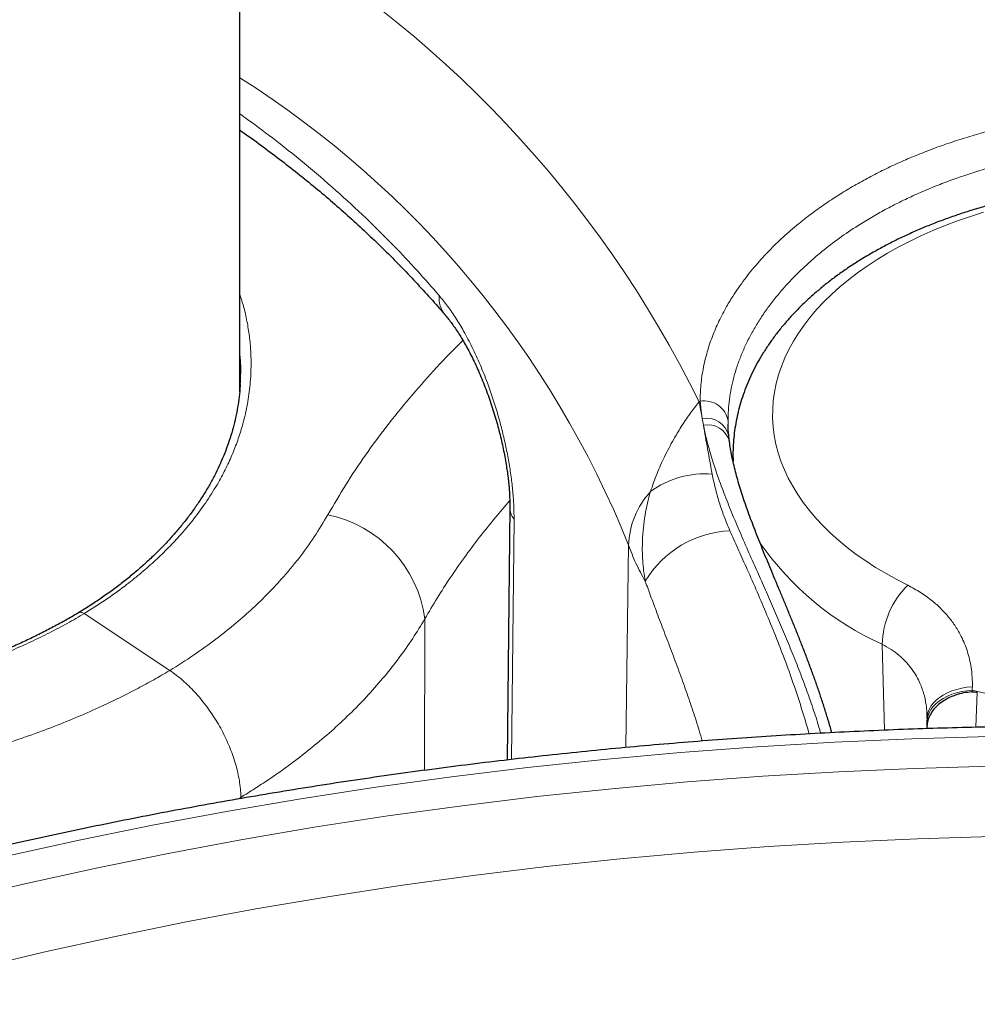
# Model space of a CAD drawing. Header units: millimetres. Extents: x 8 to 1352, y 12 to 1248.
# Tile 69 of 119: x 1272 to 1291, y 164 to 183. Entities that reach past the tile are written whole.
import ezdxf

# ---------------------------------------------------------------- set-up
doc = ezdxf.new("R2010")
doc.units = ezdxf.units.MM

msp = doc.modelspace()

# ---------------------------------------------------------------- linework, layer by layer
at = {"color": 7, "linetype": 'Continuous', "lineweight": 30}
for p, q in [((1276.605, 175.818), (1276.605, 401.051)), ((1286.177, 175.168), (1286.176, 175.181)), ((1286.272, 174.479), (1286.273, 174.449)), ((1281.899, 173.554), (1281.845, 168.603)), ((1290.072, 169.486), (1290.072, 169.421)), ((1290.074, 169.42), (1290.072, 169.356)), ((1290.07, 169.257), (1290.069, 169.217))]:
    msp.add_line(p, q, dxfattribs=at)
at = {"color": 252, "linetype": 'Continuous', "lineweight": 0}
for p, q in [((1276.61, 176.537), (1276.605, 176.594)), ((1285.627, 175.633), (1285.607, 175.62)), ((1285.669, 175.292), (1285.692, 175.162)), ((1286.176, 175.181), (1286.174, 175.245)), ((1281.929, 168.612), (1281.981, 173.322)), ((1284.172, 168.846), (1284.226, 172.814)), ((1273.559, 171.472), (1275.234, 170.357)), ((1280.233, 171.37), (1280.226, 168.4)), ((1289.241, 169.186), (1289.194, 170.869)), ((1291.059, 169.929), (1291.03, 169.244)), ((1276.566, 167.836), (1276.627, 167.871))]:
    msp.add_line(p, q, dxfattribs=at)
at = {"color": 252, "linetype": 'Continuous', "lineweight": 0, "flags": 128}
for points in [[(1291.181, 179.336), (1290.924, 179.254), (1290.672, 179.166), (1290.427, 179.073), (1290.187, 178.975), (1289.954, 178.871), (1289.728, 178.762), (1289.509, 178.649), (1289.298, 178.53), (1289.094, 178.407), (1288.899, 178.28), (1288.712, 178.148), (1288.535, 178.012), (1288.366, 177.873), (1288.206, 177.729), (1288.056, 177.583), (1287.915, 177.433), (1287.785, 177.28), (1287.665, 177.124), (1287.554, 176.966), (1287.455, 176.806), (1287.366, 176.644), (1287.288, 176.479), (1287.22, 176.314), (1287.164, 176.146), (1287.118, 175.978), (1287.084, 175.809), (1287.061, 175.639), (1287.049, 175.469), (1287.048, 175.299), (1287.059, 175.129), (1287.08, 174.96), (1287.113, 174.791), (1287.157, 174.623), (1287.212, 174.456), (1287.278, 174.291), (1287.355, 174.127), (1287.442, 173.966), (1287.54, 173.806), (1287.649, 173.649), (1287.768, 173.494), (1287.897, 173.342), (1288.036, 173.193), (1288.185, 173.047), (1288.343, 172.905), (1288.511, 172.767), (1288.688, 172.632), (1288.873, 172.502), (1289.067, 172.376), (1289.27, 172.254), (1289.48, 172.137), (1289.698, 172.025)], [(1286.274, 174.418), (1286.272, 174.475), (1286.272, 174.479)], [(1290.96, 169.97), (1290.856, 169.961), (1290.753, 169.944), (1290.654, 169.92), (1290.56, 169.89), (1290.472, 169.853), (1290.391, 169.811), (1290.317, 169.763), (1290.252, 169.71), (1290.196, 169.653), (1290.149, 169.592), (1290.114, 169.529), (1290.089, 169.463), (1290.075, 169.395), (1290.072, 169.356)], [(1290.962, 170.037), (1290.857, 170.027), (1290.755, 170.01), (1290.656, 169.986), (1290.562, 169.956), (1290.474, 169.919), (1290.392, 169.876), (1290.318, 169.828), (1290.253, 169.775), (1290.197, 169.718), (1290.151, 169.657), (1290.115, 169.593), (1290.09, 169.527), (1290.077, 169.46), (1290.074, 169.421)], [(1290.962, 170.037), (1290.962, 170.028), (1290.961, 170.02), (1290.961, 170.012), (1290.961, 170.003), (1290.961, 169.995), (1290.961, 169.987), (1290.96, 169.979), (1290.96, 169.97)], [(1294.326, 169.081), (1292.808, 169.084), (1291.29, 169.063), (1289.774, 169.02), (1288.259, 168.953), (1286.748, 168.863), (1285.241, 168.75), (1283.739, 168.615), (1282.243, 168.456), (1280.755, 168.275), (1279.275, 168.071), (1277.805, 167.845), (1276.344, 167.596), (1274.895, 167.326), (1273.459, 167.033), (1272.035, 166.719)], [(1271.011, 165.847), (1272.395, 166.177), (1273.794, 166.486), (1275.206, 166.774), (1276.63, 167.04), (1278.065, 167.284), (1279.51, 167.506), (1280.965, 167.706), (1282.427, 167.885), (1283.897, 168.04), (1285.373, 168.174), (1286.854, 168.284), (1288.339, 168.373), (1289.828, 168.438), (1291.318, 168.481), (1292.81, 168.501), (1294.301, 168.499)], [(1294.283, 167.118), (1292.817, 167.121), (1291.352, 167.101), (1289.888, 167.059), (1288.425, 166.994), (1286.966, 166.907), (1285.511, 166.799), (1284.061, 166.668), (1282.617, 166.515), (1281.18, 166.34), (1279.751, 166.143), (1278.331, 165.924), (1276.921, 165.684), (1275.522, 165.423), (1274.135, 165.141), (1272.761, 164.837), (1271.401, 164.513)]]:
    msp.add_lwpolyline(points, dxfattribs=at)
at = {"color": 252, "linetype": 'Continuous', "lineweight": 0}
for centre, radius, start, end in [((1265.728, 165.86), 22.145, 26.1506, 60.5852), ((1266.207, 165.569), 19.42, 21.9029, 57.6285), ((1281.04, 177.656), 0.528, 174.9727, 219.0257), ((1285.709, 175.169), 0.471, 9.2428, 99.9792), ((1285.753, 174.853), 0.447, 13.3402, 100.9131), ((1285.778, 174.732), 0.438, 15.2367, 101.3261), ((1285.722, 172.398), 1.812, 85.5035, 126.1201), ((1285.88, 172.749), 1.656, 137.7838, 177.7656), ((1282.276, 173.557), 0.378, 180.1444, 218.4549), ((1277.845, 171.05), 2.409, 7.6408, 78.2973), ((1286.299, 171.059), 2.037, 92.4674, 149.0434), ((1291.628, 176.238), 5.895, 214.9764, 245.6085), ((1290.88, 170.822), 1.687, 134.5086, 178.3939), ((1294.587, 185.274), 15.728, 256.6686, 282.259)]:
    msp.add_arc(centre, radius, start, end, dxfattribs=at)
at = {"color": 7, "linetype": 'Continuous', "lineweight": 30}
for points, knots in [([(1305.026, 176.127), (1304.998, 176.208), (1304.916, 176.438), (1304.775, 176.815), (1304.599, 177.258), (1304.413, 177.699), (1304.217, 178.138), (1304.011, 178.576), (1303.795, 179.013), (1303.57, 179.447), (1303.335, 179.88), (1303.09, 180.311), (1302.835, 180.739), (1302.571, 181.166), (1302.297, 181.591), (1302.013, 182.013), (1301.72, 182.433), (1301.418, 182.85), (1301.106, 183.265), (1300.785, 183.677), (1300.454, 184.087), (1300.114, 184.493), (1299.765, 184.897), (1299.407, 185.298), (1299.04, 185.696), (1298.664, 186.091), (1298.279, 186.482), (1297.886, 186.87), (1297.483, 187.255), (1297.072, 187.637), (1296.653, 188.015), (1296.225, 188.389), (1295.788, 188.76), (1295.344, 189.127), (1294.891, 189.49), (1294.43, 189.85), (1293.961, 190.206), (1293.484, 190.557), (1292.999, 190.905), (1292.506, 191.248), (1292.006, 191.588), (1291.499, 191.923), (1290.984, 192.254), (1290.461, 192.58), (1289.931, 192.903), (1289.394, 193.22), (1288.851, 193.534), (1288.3, 193.843), (1287.742, 194.147), (1287.178, 194.447), (1286.607, 194.742), (1286.029, 195.032), (1285.445, 195.318), (1284.855, 195.598), (1284.258, 195.874), (1283.656, 196.145), (1283.047, 196.412), (1282.433, 196.673), (1281.812, 196.929), (1281.186, 197.18), (1280.555, 197.426), (1279.918, 197.667), (1279.276, 197.903), (1278.629, 198.133), (1277.976, 198.359), (1277.318, 198.578), (1276.861, 198.728), (1276.622, 198.803), (1276.605, 198.809)], [0, 0, 0, 0, 0.008307, 0.023475, 0.038654, 0.053851, 0.069064, 0.084296, 0.099544, 0.114811, 0.130095, 0.145396, 0.160714, 0.176049, 0.191401, 0.206768, 0.222151, 0.237548, 0.25296, 0.268385, 0.283823, 0.299274, 0.314736, 0.330209, 0.345692, 0.361185, 0.376687, 0.392197, 0.407715, 0.423239, 0.43877, 0.454307, 0.469848, 0.485395, 0.500945, 0.516499, 0.532056, 0.547616, 0.563178, 0.578742, 0.594307, 0.609874, 0.625441, 0.641009, 0.656577, 0.672146, 0.687714, 0.703281, 0.718848, 0.734414, 0.749979, 0.765543, 0.781105, 0.796667, 0.812227, 0.827785, 0.843342, 0.858897, 0.87445, 0.890002, 0.905552, 0.9211, 0.936647, 0.952192, 0.967734, 0.983275, 0.998815, 1, 1, 1, 1]), ([(1276.605, 180.946), (1276.618, 180.937), (1276.759, 180.84), (1277.019, 180.65), (1277.384, 180.377), (1277.741, 180.099), (1278.088, 179.817), (1278.428, 179.529), (1278.76, 179.237), (1279.085, 178.938), (1279.403, 178.633), (1279.713, 178.324), (1280.015, 178.009), (1280.308, 177.69), (1280.513, 177.461), (1280.618, 177.337), (1280.63, 177.322)], [0, 0, 0, 0, 0.0087324, 0.0903259, 0.1718659, 0.2532721, 0.3344728, 0.4154418, 0.4967271, 0.5784256, 0.6603076, 0.7423324, 0.8244585, 0.9066443, 0.9888482, 1, 1, 1, 1]), ([(1303.043, 174.928), (1303.041, 174.96), (1303.034, 175.055), (1303.012, 175.211), (1302.978, 175.397), (1302.933, 175.582), (1302.878, 175.765), (1302.814, 175.947), (1302.74, 176.127), (1302.655, 176.306), (1302.562, 176.482), (1302.458, 176.657), (1302.344, 176.829), (1302.221, 176.998), (1302.088, 177.165), (1301.946, 177.328), (1301.795, 177.488), (1301.634, 177.645), (1301.465, 177.797), (1301.287, 177.945), (1301.1, 178.09), (1300.906, 178.229), (1300.704, 178.364), (1300.495, 178.494), (1300.278, 178.618), (1300.055, 178.738), (1299.826, 178.852), (1299.591, 178.961), (1299.349, 179.064), (1299.103, 179.162), (1298.851, 179.254), (1298.595, 179.34), (1298.334, 179.421), (1298.069, 179.495), (1297.8, 179.564), (1297.528, 179.627), (1297.253, 179.684), (1296.974, 179.735), (1296.693, 179.78), (1296.41, 179.819), (1296.125, 179.851), (1295.838, 179.878), (1295.55, 179.899), (1295.261, 179.913), (1294.971, 179.921), (1294.681, 179.923), (1294.391, 179.919), (1294.101, 179.909), (1293.812, 179.893), (1293.524, 179.87), (1293.237, 179.842), (1292.952, 179.807), (1292.669, 179.767), (1292.387, 179.72), (1292.109, 179.667), (1291.833, 179.609), (1291.56, 179.544), (1291.291, 179.473), (1291.026, 179.397), (1290.764, 179.315), (1290.507, 179.227), (1290.255, 179.134), (1290.008, 179.034), (1289.766, 178.929), (1289.529, 178.819), (1289.299, 178.703), (1289.074, 178.582), (1288.857, 178.456), (1288.645, 178.324), (1288.441, 178.187), (1288.245, 178.046), (1288.056, 177.899), (1287.876, 177.748), (1287.704, 177.593), (1287.54, 177.433), (1287.386, 177.27), (1287.241, 177.102), (1287.105, 176.932), (1286.98, 176.758), (1286.864, 176.581), (1286.758, 176.402), (1286.663, 176.221), (1286.578, 176.038), (1286.504, 175.853), (1286.439, 175.667), (1286.385, 175.481), (1286.342, 175.293), (1286.308, 175.105), (1286.285, 174.917), (1286.272, 174.729), (1286.269, 174.582), (1286.272, 174.499), (1286.273, 174.478)], [0, 0, 0, 0, 0.005403, 0.0158284, 0.0262723, 0.0367472, 0.047265, 0.0578366, 0.0684714, 0.0791775, 0.0899608, 0.1008255, 0.1117734, 0.1228044, 0.1339159, 0.1451036, 0.1563617, 0.1676827, 0.1790586, 0.1904808, 0.2019408, 0.2134303, 0.2249417, 0.2364682, 0.2480037, 0.2595432, 0.2710814, 0.2826152, 0.2941422, 0.3056608, 0.3171698, 0.3286685, 0.3401566, 0.351634, 0.3631009, 0.3745578, 0.3860052, 0.3974438, 0.4088744, 0.4202978, 0.4317149, 0.4431267, 0.4545341, 0.4659382, 0.4773399, 0.4887403, 0.5001405, 0.5115412, 0.5229434, 0.5343481, 0.5457563, 0.557169, 0.5685873, 0.5800123, 0.5914448, 0.6028858, 0.6143364, 0.6257972, 0.6372692, 0.648753, 0.6602491, 0.6717579, 0.6832795, 0.6948139, 0.7063606, 0.7179186, 0.7294866, 0.7410625, 0.7526436, 0.7642256, 0.775803, 0.7873702, 0.7989204, 0.8104459, 0.8219382, 0.8333882, 0.8447866, 0.8561243, 0.8673927, 0.8785846, 0.8896942, 0.9007177, 0.9116535, 0.9225024, 0.9332677, 0.9439546, 0.9545706, 0.9651249, 0.975628, 0.9860918, 0.9965287, 1, 1, 1, 1]), ([(1280.629, 177.322), (1280.636, 177.314), (1280.664, 177.283), (1280.714, 177.219), (1280.78, 177.13), (1280.849, 177.031), (1280.918, 176.924), (1280.989, 176.807), (1281.059, 176.683), (1281.13, 176.55), (1281.199, 176.41), (1281.267, 176.264), (1281.333, 176.112), (1281.396, 175.955), (1281.457, 175.794), (1281.515, 175.631), (1281.568, 175.466), (1281.619, 175.301), (1281.665, 175.138), (1281.706, 174.976), (1281.744, 174.817), (1281.777, 174.661), (1281.806, 174.509), (1281.83, 174.367), (1281.85, 174.232), (1281.867, 174.104), (1281.88, 173.978), (1281.889, 173.858), (1281.895, 173.745), (1281.898, 173.643), (1281.898, 173.583), (1281.898, 173.556)], [0, 0, 0, 0, 0.011802, 0.046344, 0.081699, 0.117836, 0.154703, 0.192231, 0.23034, 0.26894, 0.307934, 0.347223, 0.386711, 0.426304, 0.46591, 0.504859, 0.543807, 0.582091, 0.619628, 0.656376, 0.692329, 0.727507, 0.761962, 0.795764, 0.825281, 0.85613, 0.886677, 0.916867, 0.94662, 0.975854, 1, 1, 1, 1]), ([(1276.615, 175.954), (1276.619, 176.033), (1276.627, 176.207), (1276.624, 176.401), (1276.612, 176.516), (1276.61, 176.537)], [0, 0, 0, 0, 0.407567, 0.892677, 1, 1, 1, 1]), ([(1276.615, 175.962), (1276.612, 175.916), (1276.605, 175.801), (1276.582, 175.618), (1276.548, 175.415), (1276.504, 175.213), (1276.45, 175.013), (1276.386, 174.814), (1276.313, 174.615), (1276.229, 174.418), (1276.136, 174.222), (1276.033, 174.027), (1275.92, 173.835), (1275.799, 173.646), (1275.669, 173.461), (1275.53, 173.278), (1275.382, 173.097), (1275.225, 172.919), (1275.06, 172.745), (1274.886, 172.574), (1274.703, 172.406), (1274.511, 172.241), (1274.312, 172.081), (1274.105, 171.925), (1273.891, 171.773), (1273.672, 171.627), (1273.522, 171.534), (1273.448, 171.488)], [0, 0, 0, 0, 0.028261, 0.069442, 0.110533, 0.151448, 0.19214, 0.232783, 0.273541, 0.314416, 0.35534, 0.396233, 0.437016, 0.477622, 0.517993, 0.558203, 0.59871, 0.639087, 0.679393, 0.719687, 0.760021, 0.800444, 0.840981, 0.881097, 0.921243, 0.96159, 1, 1, 1, 1]), ([(1273.449, 171.489), (1273.444, 171.486), (1273.363, 171.436), (1273.198, 171.342), (1272.954, 171.208), (1272.702, 171.079), (1272.446, 170.954), (1272.183, 170.835), (1271.915, 170.72), (1271.641, 170.609), (1271.36, 170.503), (1271.073, 170.402), (1270.782, 170.305), (1270.485, 170.214), (1270.185, 170.128), (1269.881, 170.047), (1269.573, 169.972), (1269.262, 169.902), (1268.947, 169.838), (1268.63, 169.779), (1268.31, 169.726), (1267.987, 169.678), (1267.661, 169.636), (1267.333, 169.6), (1267.003, 169.57), (1266.673, 169.545), (1266.342, 169.526), (1266.009, 169.513), (1265.676, 169.506), (1265.343, 169.505), (1265.012, 169.509), (1264.681, 169.519), (1264.352, 169.536), (1264.023, 169.558), (1263.694, 169.586), (1263.366, 169.619), (1263.04, 169.659), (1262.718, 169.704), (1262.399, 169.755), (1262.085, 169.811), (1261.773, 169.872), (1261.464, 169.939), (1261.159, 170.012), (1260.858, 170.09), (1260.561, 170.173), (1260.269, 170.262), (1259.981, 170.356), (1259.698, 170.455), (1259.42, 170.559), (1259.15, 170.668), (1258.885, 170.781), (1258.627, 170.898), (1258.374, 171.021), (1258.129, 171.147), (1257.89, 171.278), (1257.658, 171.413), (1257.434, 171.552), (1257.217, 171.695), (1257.007, 171.842), (1256.804, 171.993), (1256.609, 172.148), (1256.424, 172.305), (1256.248, 172.464), (1256.08, 172.626), (1255.921, 172.791), (1255.77, 172.96), (1255.628, 173.131), (1255.494, 173.305), (1255.37, 173.481), (1255.255, 173.659), (1255.15, 173.84), (1255.053, 174.022), (1254.967, 174.205), (1254.89, 174.39), (1254.823, 174.575), (1254.766, 174.762), (1254.718, 174.951), (1254.68, 175.14), (1254.653, 175.321), (1254.643, 175.438), (1254.639, 175.492)], [0, 0, 0, 0, 0.000758, 0.013787, 0.026835, 0.039864, 0.052837, 0.065732, 0.078614, 0.091584, 0.104585, 0.117606, 0.130635, 0.143658, 0.156665, 0.16964, 0.182574, 0.195569, 0.208534, 0.221485, 0.234443, 0.247417, 0.260427, 0.273485, 0.286469, 0.299434, 0.312444, 0.32548, 0.338521, 0.351543, 0.364525, 0.377459, 0.39039, 0.403368, 0.416406, 0.429477, 0.442549, 0.455588, 0.468564, 0.481456, 0.494388, 0.507385, 0.520352, 0.53331, 0.546274, 0.559259, 0.572283, 0.585343, 0.598318, 0.611274, 0.624223, 0.637172, 0.650124, 0.663082, 0.676053, 0.689046, 0.701946, 0.714911, 0.727936, 0.740988, 0.754032, 0.767026, 0.77994, 0.792763, 0.805731, 0.818733, 0.831748, 0.844775, 0.857816, 0.870873, 0.883948, 0.897017, 0.910116, 0.92319, 0.936266, 0.949359, 0.962485, 0.975659, 0.988896, 1, 1, 1, 1]), ([(1286.19, 174.957), (1286.187, 174.981), (1286.18, 175.051), (1286.175, 175.126), (1286.175, 175.174), (1286.175, 175.18)], [0, 0, 0, 0, 0.307009, 0.913381, 1, 1, 1, 1]), ([(1286.201, 174.848), (1286.199, 174.862), (1286.194, 174.899), (1286.191, 174.934), (1286.189, 174.957)], [0, 0, 0, 0, 0.369248, 1, 1, 1, 1]), ([(1288.206, 169.137), (1288.202, 169.152), (1288.179, 169.241), (1288.13, 169.406), (1288.061, 169.631), (1287.987, 169.857), (1287.91, 170.083), (1287.829, 170.309), (1287.745, 170.534), (1287.66, 170.758), (1287.573, 170.98), (1287.485, 171.199), (1287.397, 171.415), (1287.309, 171.628), (1287.222, 171.838), (1287.136, 172.043), (1287.052, 172.243), (1286.971, 172.439), (1286.891, 172.632), (1286.814, 172.823), (1286.739, 173.011), (1286.667, 173.196), (1286.6, 173.376), (1286.537, 173.551), (1286.478, 173.722), (1286.424, 173.888), (1286.375, 174.051), (1286.33, 174.211), (1286.291, 174.367), (1286.256, 174.519), (1286.228, 174.666), (1286.21, 174.776), (1286.203, 174.834), (1286.202, 174.848)], [0, 0, 0, 0, 0.00716, 0.042961, 0.078807, 0.11465, 0.150445, 0.186147, 0.221709, 0.257087, 0.292237, 0.327118, 0.361696, 0.395942, 0.429834, 0.463358, 0.496489, 0.528794, 0.561677, 0.594594, 0.6275, 0.660348, 0.693088, 0.725668, 0.758034, 0.790267, 0.823028, 0.856026, 0.889252, 0.922688, 0.956318, 0.990125, 1, 1, 1, 1]), ([(1290.952, 169.938), (1290.898, 169.932), (1290.788, 169.92), (1290.632, 169.877), (1290.487, 169.817), (1290.359, 169.74), (1290.251, 169.648), (1290.165, 169.546), (1290.106, 169.434), (1290.075, 169.336), (1290.073, 169.277), (1290.072, 169.257)], [0, 0, 0, 0, 0.115362, 0.234083, 0.349441, 0.468119, 0.58399, 0.703159, 0.820152, 0.940458, 1, 1, 1, 1]), ([(1290.952, 169.938), (1290.97, 169.938), (1291.007, 169.939), (1291.041, 169.933), (1291.059, 169.929)], [0, 0, 0, 0, 0.491168, 1, 1, 1, 1]), ([(1294.342, 169.268), (1294.206, 169.269), (1293.815, 169.272), (1293.166, 169.273), (1292.397, 169.268), (1291.627, 169.258), (1290.858, 169.241), (1290.089, 169.219), (1289.321, 169.191), (1288.553, 169.156), (1287.786, 169.116), (1287.019, 169.071), (1286.254, 169.019), (1285.49, 168.961), (1284.727, 168.898), (1283.966, 168.829), (1283.206, 168.753), (1282.447, 168.673), (1281.691, 168.586), (1280.936, 168.493), (1280.183, 168.395), (1279.433, 168.291), (1278.684, 168.182), (1277.939, 168.066), (1277.195, 167.945), (1276.455, 167.818), (1275.717, 167.686), (1274.982, 167.548), (1274.25, 167.404), (1273.521, 167.255), (1272.795, 167.1), (1272.073, 166.94), (1271.354, 166.774), (1270.639, 166.602), (1269.928, 166.426), (1269.221, 166.243), (1268.517, 166.056), (1267.818, 165.863), (1267.123, 165.664), (1266.432, 165.461), (1265.746, 165.252), (1265.065, 165.037), (1264.388, 164.818), (1263.716, 164.593), (1263.048, 164.364), (1262.386, 164.129), (1261.729, 163.889), (1261.078, 163.644), (1260.431, 163.394), (1259.791, 163.139), (1259.155, 162.879), (1258.526, 162.615), (1257.902, 162.345), (1257.284, 162.071), (1256.673, 161.792), (1256.067, 161.508), (1255.468, 161.22), (1254.875, 160.927), (1254.288, 160.629), (1253.708, 160.327), (1253.135, 160.021), (1252.568, 159.71), (1252.008, 159.394), (1251.455, 159.075), (1250.909, 158.751), (1250.371, 158.423), (1249.839, 158.091), (1249.315, 157.754), (1248.798, 157.414), (1248.289, 157.069), (1247.787, 156.721), (1247.293, 156.369), (1246.807, 156.013), (1246.329, 155.653), (1245.858, 155.29), (1245.396, 154.922), (1244.942, 154.552), (1244.496, 154.177), (1244.058, 153.8), (1243.628, 153.419), (1243.207, 153.034), (1242.795, 152.646), (1242.391, 152.256), (1241.996, 151.862), (1241.609, 151.464), (1241.232, 151.064), (1240.863, 150.661), (1240.503, 150.256), (1240.152, 149.847), (1239.81, 149.436), (1239.478, 149.022), (1239.154, 148.605), (1238.84, 148.186), (1238.535, 147.765), (1238.24, 147.341), (1237.954, 146.915), (1237.677, 146.487), (1237.41, 146.057), (1237.153, 145.625), (1236.905, 145.191), (1236.667, 144.755), (1236.438, 144.318), (1236.22, 143.879), (1236.011, 143.438), (1235.812, 142.995), (1235.622, 142.552), (1235.443, 142.107), (1235.273, 141.66), (1235.114, 141.213), (1234.964, 140.764), (1234.824, 140.315), (1234.695, 139.864), (1234.575, 139.413), (1234.465, 138.961), (1234.365, 138.508), (1234.276, 138.054), (1234.196, 137.6), (1234.126, 137.146), (1234.067, 136.691), (1234.017, 136.236), (1233.978, 135.781), (1233.948, 135.325), (1233.929, 134.869), (1233.92, 134.414), (1233.918, 134.088), (1233.923, 133.914), (1233.923, 133.892)], [0, 0, 0, 0, 0.004305, 0.012471, 0.020636, 0.028802, 0.036968, 0.045134, 0.0533, 0.061465, 0.069631, 0.077797, 0.085963, 0.09413, 0.102296, 0.110463, 0.118629, 0.126796, 0.134963, 0.14313, 0.151297, 0.159465, 0.167633, 0.175801, 0.183969, 0.192138, 0.200306, 0.208475, 0.216645, 0.224815, 0.232985, 0.241155, 0.249326, 0.257497, 0.265668, 0.27384, 0.282013, 0.290185, 0.298358, 0.306532, 0.314706, 0.32288, 0.331055, 0.339231, 0.347406, 0.355583, 0.363759, 0.371937, 0.380114, 0.388292, 0.396471, 0.40465, 0.41283, 0.42101, 0.42919, 0.437371, 0.445553, 0.453734, 0.461917, 0.470099, 0.478282, 0.486466, 0.494649, 0.502833, 0.511018, 0.519202, 0.527387, 0.535572, 0.543757, 0.551941, 0.560126, 0.568311, 0.576496, 0.58468, 0.592864, 0.601047, 0.60923, 0.617413, 0.625594, 0.633775, 0.641954, 0.650133, 0.65831, 0.666486, 0.67466, 0.682833, 0.691004, 0.699172, 0.707339, 0.715503, 0.723664, 0.731823, 0.739978, 0.748131, 0.75628, 0.764426, 0.772568, 0.780707, 0.788841, 0.796971, 0.805097, 0.813218, 0.821335, 0.829448, 0.837555, 0.845658, 0.853756, 0.86185, 0.869939, 0.878022, 0.886102, 0.894177, 0.902247, 0.910313, 0.918376, 0.926434, 0.934489, 0.942541, 0.95059, 0.958636, 0.96668, 0.974722, 0.982763, 0.990802, 0.998841, 1, 1, 1, 1]), ([(1290.072, 169.356), (1290.072, 169.35), (1290.071, 169.317), (1290.071, 169.281), (1290.07, 169.251)], [0, 0, 0, 0, 0.157258, 1, 1, 1, 1])]:
    msp.add_open_spline(points, degree=3, knots=knots, dxfattribs=at)
at = {"color": 252, "linetype": 'Continuous', "lineweight": 0}
for points, knots in [([(1302.667, 178.483), (1302.595, 178.562), (1302.45, 178.721), (1302.208, 178.952), (1301.946, 179.177), (1301.663, 179.395), (1301.359, 179.606), (1301.029, 179.813), (1300.674, 180.013), (1300.291, 180.206), (1299.872, 180.395), (1299.415, 180.577), (1298.972, 180.73), (1298.538, 180.862), (1298.116, 180.975), (1297.648, 181.081), (1297.149, 181.176), (1296.617, 181.256), (1296.114, 181.311), (1295.632, 181.348), (1295.171, 181.368), (1294.67, 181.373), (1294.145, 181.36), (1293.597, 181.325), (1293.091, 181.272), (1292.594, 181.203), (1292.107, 181.118), (1291.63, 181.014), (1291.218, 180.909), (1290.868, 180.808), (1290.523, 180.697), (1290.183, 180.577), (1289.854, 180.448), (1289.537, 180.312), (1289.233, 180.17), (1288.936, 180.018), (1288.648, 179.859), (1288.367, 179.69), (1288.097, 179.513), (1287.837, 179.329), (1287.565, 179.119), (1287.286, 178.881), (1287.008, 178.615), (1286.741, 178.328), (1286.49, 178.018), (1286.285, 177.723), (1286.115, 177.437), (1285.974, 177.162), (1285.849, 176.862), (1285.746, 176.545), (1285.672, 176.212), (1285.632, 175.903), (1285.629, 175.711), (1285.627, 175.633)], [0, 0, 0, 0, 0.019087, 0.038186, 0.057272, 0.076706, 0.096153, 0.115587, 0.136383, 0.157195, 0.177991, 0.201834, 0.225676, 0.241746, 0.262529, 0.283328, 0.304111, 0.327937, 0.351763, 0.367821, 0.388632, 0.409459, 0.43027, 0.454128, 0.477987, 0.494067, 0.517446, 0.540826, 0.55666, 0.572494, 0.588557, 0.60462, 0.620757, 0.636318, 0.651945, 0.667573, 0.683424, 0.699275, 0.715355, 0.731435, 0.747588, 0.768411, 0.78925, 0.810073, 0.833943, 0.857813, 0.8739, 0.894685, 0.915485, 0.936269, 0.960102, 0.983934, 1, 1, 1, 1]), ([(1276.605, 181.263), (1276.659, 181.225), (1276.902, 181.054), (1277.354, 180.71), (1277.957, 180.227), (1278.57, 179.696), (1279.126, 179.179), (1279.629, 178.677), (1280.083, 178.196), (1280.371, 177.867), (1280.514, 177.702)], [0, 0, 0, 0, 0.036214, 0.161892, 0.313771, 0.465686, 0.617565, 0.745036, 0.872528, 1, 1, 1, 1]), ([(1286.174, 175.245), (1286.175, 175.316), (1286.177, 175.457), (1286.199, 175.67), (1286.234, 175.886), (1286.285, 176.102), (1286.351, 176.32), (1286.432, 176.539), (1286.529, 176.758), (1286.64, 176.972), (1286.764, 177.183), (1286.9, 177.389), (1287.05, 177.593), (1287.243, 177.828), (1287.486, 178.092), (1287.756, 178.348), (1288.045, 178.594), (1288.352, 178.828), (1288.679, 179.05), (1288.982, 179.235), (1289.254, 179.388), (1289.538, 179.535), (1289.834, 179.675), (1290.135, 179.805), (1290.441, 179.926), (1290.752, 180.038), (1291.07, 180.141), (1291.452, 180.253), (1291.901, 180.366), (1292.362, 180.461), (1292.77, 180.53), (1293.119, 180.579), (1293.468, 180.618), (1293.819, 180.648), (1294.234, 180.672), (1294.712, 180.684), (1295.194, 180.676), (1295.611, 180.656), (1295.964, 180.629), (1296.312, 180.593), (1296.657, 180.549), (1297.06, 180.486), (1297.515, 180.398), (1297.963, 180.293), (1298.344, 180.188), (1298.662, 180.091), (1298.97, 179.987), (1299.272, 179.875), (1299.616, 179.735), (1299.998, 179.562), (1300.363, 179.373), (1300.659, 179.204), (1300.893, 179.059), (1301.109, 178.914), (1301.315, 178.765), (1301.514, 178.61), (1301.702, 178.451), (1301.881, 178.286), (1302.05, 178.118), (1302.154, 178.003), (1302.206, 177.945)], [0, 0, 0, 0, 0.015503, 0.03106, 0.046644, 0.062425, 0.078234, 0.094245, 0.110284, 0.126383, 0.141957, 0.157531, 0.173214, 0.188896, 0.212729, 0.236658, 0.252753, 0.276086, 0.29951, 0.31533, 0.331178, 0.347228, 0.363307, 0.379445, 0.395031, 0.410617, 0.426312, 0.442007, 0.465863, 0.489816, 0.50593, 0.521467, 0.537005, 0.552651, 0.568297, 0.592077, 0.615955, 0.632015, 0.647546, 0.663077, 0.678716, 0.694355, 0.718123, 0.741987, 0.758039, 0.773595, 0.789151, 0.804815, 0.82048, 0.844286, 0.868189, 0.884266, 0.898561, 0.912856, 0.927235, 0.941614, 0.956166, 0.970718, 0.985359, 1, 1, 1, 1]), ([(1275.235, 170.358), (1275.231, 170.355), (1275.128, 170.294), (1274.923, 170.175), (1274.61, 170.005), (1274.289, 169.84), (1273.92, 169.662), (1273.5, 169.475), (1273.025, 169.28), (1272.533, 169.096), (1272.026, 168.923), (1271.513, 168.765), (1270.994, 168.621), (1270.472, 168.491), (1269.938, 168.374), (1269.394, 168.268), (1268.838, 168.176), (1268.273, 168.097), (1267.7, 168.032), (1267.176, 167.986), (1266.702, 167.954), (1266.28, 167.934), (1265.858, 167.922), (1265.385, 167.917), (1264.862, 167.922), (1264.288, 167.942), (1263.714, 167.977), (1263.14, 168.027), (1262.576, 168.09), (1262.022, 168.167), (1261.48, 168.256), (1260.943, 168.359), (1260.456, 168.466), (1260.018, 168.574), (1259.627, 168.678), (1259.242, 168.79), (1258.818, 168.924), (1258.367, 169.079), (1257.891, 169.259), (1257.433, 169.45), (1256.988, 169.652), (1256.591, 169.848), (1256.241, 170.035), (1255.933, 170.21), (1255.635, 170.392), (1255.313, 170.601), (1254.977, 170.836), (1254.632, 171.1), (1254.309, 171.37), (1254.006, 171.648), (1253.744, 171.912), (1253.521, 172.157), (1253.331, 172.384), (1253.154, 172.614), (1252.969, 172.875), (1252.787, 173.164), (1252.612, 173.481), (1252.461, 173.8), (1252.333, 174.123), (1252.237, 174.424), (1252.166, 174.701), (1252.115, 174.953), (1252.078, 175.206), (1252.053, 175.489), (1252.044, 175.799), (1252.059, 176.134), (1252.098, 176.466), (1252.16, 176.798), (1252.239, 177.103), (1252.328, 177.379), (1252.422, 177.628), (1252.53, 177.876), (1252.666, 178.15), (1252.818, 178.419), (1252.984, 178.682), (1253.145, 178.913), (1253.318, 179.142), (1253.524, 179.394), (1253.769, 179.668), (1254.061, 179.962), (1254.371, 180.248), (1254.594, 180.433), (1254.705, 180.524)], [0, 0, 0, 0, 0.000377, 0.010758, 0.021138, 0.031559, 0.04198, 0.056053, 0.070152, 0.08443, 0.098733, 0.11309, 0.126917, 0.140792, 0.154691, 0.168764, 0.182863, 0.197141, 0.211444, 0.225801, 0.236181, 0.246561, 0.256981, 0.267402, 0.281475, 0.295574, 0.309851, 0.324154, 0.33851, 0.352399, 0.366287, 0.380272, 0.394258, 0.404887, 0.415516, 0.426188, 0.43686, 0.451216, 0.465102, 0.478988, 0.492972, 0.506955, 0.517583, 0.52821, 0.53888, 0.549551, 0.563904, 0.577792, 0.59168, 0.605665, 0.61965, 0.630279, 0.640907, 0.651579, 0.662251, 0.676606, 0.690494, 0.704382, 0.718367, 0.732352, 0.74298, 0.753609, 0.764281, 0.774953, 0.789307, 0.803196, 0.817084, 0.831069, 0.845054, 0.855683, 0.866312, 0.876984, 0.887656, 0.902011, 0.912391, 0.922771, 0.933192, 0.943612, 0.957685, 0.971784, 0.986061, 1, 1, 1, 1]), ([(1276.605, 177.729), (1276.628, 177.661), (1276.683, 177.497), (1276.743, 177.233), (1276.793, 176.941), (1276.822, 176.646), (1276.832, 176.319), (1276.814, 175.962), (1276.761, 175.575), (1276.68, 175.221), (1276.581, 174.9), (1276.471, 174.611), (1276.341, 174.325), (1276.176, 174.014), (1275.968, 173.68), (1275.712, 173.327), (1275.447, 173.011), (1275.181, 172.731), (1274.923, 172.483), (1274.648, 172.243), (1274.331, 171.991), (1273.972, 171.731), (1273.697, 171.558), (1273.559, 171.472)], [0, 0, 0, 0, 0.030921, 0.074107, 0.117312, 0.160498, 0.204158, 0.260838, 0.317562, 0.374241, 0.41756, 0.460899, 0.504218, 0.548017, 0.604734, 0.661494, 0.718211, 0.761565, 0.804939, 0.848293, 0.89213, 0.946065, 1, 1, 1, 1]), ([(1281.981, 173.322), (1281.98, 173.408), (1281.979, 173.581), (1281.959, 173.86), (1281.926, 174.148), (1281.88, 174.443), (1281.822, 174.74), (1281.752, 175.048), (1281.667, 175.363), (1281.568, 175.682), (1281.452, 176.014), (1281.317, 176.352), (1281.161, 176.691), (1281.002, 176.995), (1280.841, 177.262), (1280.681, 177.498), (1280.57, 177.634), (1280.514, 177.702)], [0, 0, 0, 0, 0.060378, 0.120981, 0.181394, 0.241093, 0.30096, 0.360698, 0.426601, 0.492663, 0.558595, 0.637177, 0.715969, 0.79456, 0.862999, 0.931574, 1, 1, 1, 1]), ([(1273.561, 171.473), (1273.45, 171.408), (1273.228, 171.278), (1272.878, 171.094), (1272.515, 170.917), (1272.137, 170.747), (1271.745, 170.586), (1271.339, 170.434), (1270.921, 170.292), (1270.428, 170.139), (1269.891, 169.994), (1269.308, 169.859), (1268.784, 169.755), (1268.288, 169.673), (1267.822, 169.607), (1267.35, 169.553), (1266.802, 169.504), (1266.215, 169.471), (1265.592, 169.456), (1265.043, 169.46), (1264.531, 169.478), (1264.057, 169.506), (1263.584, 169.547), (1263.117, 169.599), (1262.66, 169.662), (1262.186, 169.739), (1261.692, 169.835), (1261.181, 169.951), (1260.666, 170.085), (1260.15, 170.239), (1259.672, 170.401), (1259.247, 170.562), (1258.846, 170.728), (1258.436, 170.915), (1258.022, 171.124), (1257.615, 171.351), (1257.217, 171.598), (1256.861, 171.844), (1256.552, 172.08), (1256.269, 172.316), (1255.991, 172.573), (1255.72, 172.852), (1255.466, 173.147), (1255.232, 173.459), (1255.037, 173.762), (1254.88, 174.046), (1254.748, 174.324), (1254.631, 174.622), (1254.535, 174.94), (1254.463, 175.27), (1254.419, 175.611), (1254.406, 175.937), (1254.419, 176.237), (1254.452, 176.527), (1254.511, 176.833), (1254.594, 177.14), (1254.669, 177.339), (1254.705, 177.432)], [0, 0, 0, 0, 0.0160323, 0.0320647, 0.0482536, 0.0644426, 0.0808651, 0.0972877, 0.1138744, 0.130461, 0.1544884, 0.1746941, 0.1948998, 0.2113224, 0.227745, 0.2443317, 0.2609184, 0.2849453, 0.3051507, 0.325356, 0.3417783, 0.3582006, 0.374787, 0.3913735, 0.4074491, 0.4235247, 0.442514, 0.4615149, 0.4805043, 0.5011642, 0.5218241, 0.5378992, 0.5539742, 0.5729629, 0.5919631, 0.6109518, 0.6316111, 0.6522703, 0.668345, 0.6844198, 0.7034082, 0.7224081, 0.7413965, 0.7620553, 0.7827141, 0.7987891, 0.814864, 0.8338525, 0.8528525, 0.8718411, 0.8925001, 0.913159, 0.9292344, 0.9453098, 0.9642989, 0.9832995, 1, 1, 1, 1]), ([(1280.979, 176.822), (1280.956, 176.8), (1280.753, 176.608), (1280.402, 176.231), (1279.925, 175.693), (1279.48, 175.141), (1279.064, 174.576), (1278.678, 173.998), (1278.449, 173.605), (1278.334, 173.409)], [0, 0, 0, 0, 0.020888, 0.183141, 0.345443, 0.507696, 0.67178, 0.835916, 1, 1, 1, 1]), ([(1285.607, 175.62), (1285.605, 175.617), (1285.573, 175.578), (1285.511, 175.499), (1285.423, 175.38), (1285.336, 175.255), (1285.23, 175.093), (1285.123, 174.914), (1285.017, 174.719), (1284.932, 174.55), (1284.853, 174.382), (1284.782, 174.214), (1284.715, 174.041), (1284.674, 173.921), (1284.654, 173.861)], [0, 0, 0, 0, 0.006795, 0.088501, 0.170355, 0.252656, 0.335109, 0.474089, 0.567985, 0.662121, 0.746109, 0.830281, 0.915036, 1, 1, 1, 1]), ([(1285.669, 175.292), (1285.654, 175.37), (1285.635, 175.473), (1285.616, 175.577), (1285.609, 175.609), (1285.608, 175.617), (1285.607, 175.62)], [0, 0, 0, 0, 0.690989, 0.929454, 0.96878, 1, 1, 1, 1]), ([(1285.627, 175.633), (1285.635, 175.551), (1285.645, 175.439), (1285.664, 175.323), (1285.669, 175.292)], [0, 0, 0, 0, 0.739101, 1, 1, 1, 1]), ([(1285.692, 175.162), (1285.71, 175.077), (1285.746, 174.906), (1285.819, 174.636), (1285.906, 174.356), (1286.014, 174.044), (1286.146, 173.697), (1286.302, 173.313), (1286.472, 172.916), (1286.642, 172.529), (1286.807, 172.156), (1286.965, 171.799), (1287.124, 171.437), (1287.281, 171.071), (1287.434, 170.701), (1287.582, 170.327), (1287.723, 169.95), (1287.853, 169.574), (1287.943, 169.299), (1287.984, 169.151), (1287.991, 169.126)], [0, 0, 0, 0, 0.054555, 0.109211, 0.163855, 0.218395, 0.284799, 0.351425, 0.418039, 0.484427, 0.539914, 0.595601, 0.65136, 0.707053, 0.762546, 0.818924, 0.875498, 0.932143, 0.988725, 1, 1, 1, 1]), ([(1285.864, 174.204), (1285.848, 174.289), (1285.816, 174.457), (1285.773, 174.7), (1285.732, 174.937), (1285.705, 175.087), (1285.692, 175.162)], [0, 0, 0, 0, 0.24911, 0.498596, 0.749135, 1, 1, 1, 1]), ([(1286.211, 173.095), (1286.171, 173.189), (1286.09, 173.378), (1285.997, 173.658), (1285.92, 173.935), (1285.882, 174.114), (1285.864, 174.204)], [0, 0, 0, 0, 0.245422, 0.492984, 0.745827, 1, 1, 1, 1]), ([(1284.654, 173.861), (1284.633, 173.786), (1284.592, 173.635), (1284.546, 173.398), (1284.513, 173.154), (1284.496, 172.923), (1284.493, 172.708), (1284.5, 172.509), (1284.518, 172.308), (1284.541, 172.174), (1284.552, 172.107)], [0, 0, 0, 0, 0.137569, 0.275784, 0.416194, 0.557449, 0.666748, 0.776533, 0.887956, 1, 1, 1, 1]), ([(1280.233, 171.37), (1280.312, 171.505), (1280.471, 171.776), (1280.73, 172.175), (1281.004, 172.571), (1281.297, 172.962), (1281.593, 173.333), (1281.8, 173.572), (1281.897, 173.684)], [0, 0, 0, 0, 0.169225, 0.33845, 0.508136, 0.677821, 0.848912, 1, 1, 1, 1]), ([(1278.334, 173.409), (1278.247, 173.264), (1278.075, 172.974), (1277.768, 172.552), (1277.452, 172.173), (1277.134, 171.836), (1276.823, 171.537), (1276.492, 171.248), (1276.12, 170.953), (1275.705, 170.653), (1275.391, 170.456), (1275.234, 170.357)], [0, 0, 0, 0, 0.126364, 0.252826, 0.37919, 0.476757, 0.574417, 0.672076, 0.769644, 0.88467, 1, 1, 1, 1]), ([(1287.761, 169.114), (1287.758, 169.127), (1287.714, 169.297), (1287.612, 169.628), (1287.456, 170.103), (1287.285, 170.575), (1287.103, 171.042), (1286.914, 171.501), (1286.721, 171.953), (1286.537, 172.369), (1286.366, 172.75), (1286.263, 172.98), (1286.211, 173.095)], [0, 0, 0, 0, 0.009889, 0.125245, 0.2406, 0.355548, 0.46912, 0.583086, 0.697055, 0.81063, 0.905315, 1, 1, 1, 1]), ([(1284.226, 172.814), (1284.247, 172.754), (1284.291, 172.634), (1284.369, 172.456), (1284.454, 172.28), (1284.519, 172.165), (1284.552, 172.107)], [0, 0, 0, 0, 0.24944, 0.499104, 0.749439, 1, 1, 1, 1]), ([(1284.552, 172.107), (1284.588, 172.006), (1284.661, 171.805), (1284.785, 171.475), (1284.92, 171.12), (1285.066, 170.738), (1285.212, 170.347), (1285.354, 169.956), (1285.487, 169.565), (1285.593, 169.239), (1285.648, 169.042), (1285.667, 168.974)], [0, 0, 0, 0, 0.106616, 0.213227, 0.335707, 0.458596, 0.581432, 0.703841, 0.820842, 0.938309, 1, 1, 1, 1]), ([(1289.698, 172.025), (1289.741, 172.003), (1289.826, 171.959), (1289.948, 171.885), (1290.065, 171.806), (1290.201, 171.703), (1290.349, 171.57), (1290.502, 171.402), (1290.636, 171.22), (1290.737, 171.044), (1290.812, 170.88), (1290.867, 170.73), (1290.909, 170.576), (1290.941, 170.409), (1290.962, 170.229), (1290.962, 170.101), (1290.962, 170.037)], [0, 0, 0, 0, 0.053104, 0.10634, 0.159978, 0.213752, 0.303487, 0.393852, 0.486175, 0.579163, 0.644746, 0.710558, 0.777064, 0.843801, 0.921721, 1, 1, 1, 1]), ([(1273.45, 171.487), (1273.451, 171.489), (1273.458, 171.494), (1273.476, 171.498), (1273.502, 171.497), (1273.53, 171.489), (1273.55, 171.478), (1273.559, 171.472)], [0, 0, 0, 0, 0.053776, 0.290332, 0.526888, 0.763444, 1, 1, 1, 1]), ([(1276.627, 167.871), (1276.718, 167.928), (1276.902, 168.041), (1277.169, 168.216), (1277.429, 168.396), (1277.734, 168.619), (1278.077, 168.889), (1278.451, 169.209), (1278.803, 169.541), (1279.135, 169.885), (1279.446, 170.24), (1279.735, 170.608), (1280, 170.984), (1280.156, 171.241), (1280.233, 171.37)], [0, 0, 0, 0, 0.057834, 0.115706, 0.173691, 0.231713, 0.326048, 0.420384, 0.515374, 0.610364, 0.707417, 0.804471, 0.902235, 1, 1, 1, 1]), ([(1290.072, 169.486), (1290.072, 169.503), (1290.071, 169.569), (1290.054, 169.714), (1290.012, 169.918), (1289.936, 170.116), (1289.849, 170.28), (1289.757, 170.414), (1289.65, 170.539), (1289.522, 170.66), (1289.372, 170.773), (1289.253, 170.837), (1289.194, 170.869)], [0, 0, 0, 0, 0.029499, 0.11312, 0.252356, 0.393553, 0.487997, 0.582436, 0.679735, 0.777031, 0.887913, 1, 1, 1, 1]), ([(1276.627, 167.871), (1276.626, 167.9), (1276.624, 167.981), (1276.611, 168.115), (1276.586, 168.273), (1276.551, 168.429), (1276.506, 168.589), (1276.451, 168.75), (1276.387, 168.909), (1276.314, 169.067), (1276.233, 169.225), (1276.143, 169.379), (1276.047, 169.527), (1275.945, 169.669), (1275.836, 169.806), (1275.723, 169.936), (1275.606, 170.056), (1275.485, 170.166), (1275.362, 170.269), (1275.277, 170.328), (1275.235, 170.357)], [0, 0, 0, 0, 0.033637, 0.096455, 0.151926, 0.207782, 0.264853, 0.322344, 0.377814, 0.43367, 0.49074, 0.54823, 0.6037, 0.659555, 0.716625, 0.774115, 0.829585, 0.88544, 0.94251, 1, 1, 1, 1]), ([(1290.96, 169.97), (1290.959, 169.965), (1290.956, 169.954), (1290.954, 169.943), (1290.952, 169.938)], [0, 0, 0, 0, 0.5122071, 1, 1, 1, 1])]:
    msp.add_open_spline(points, degree=3, knots=knots, dxfattribs=at)

doc.saveas('drawing.dxf')
